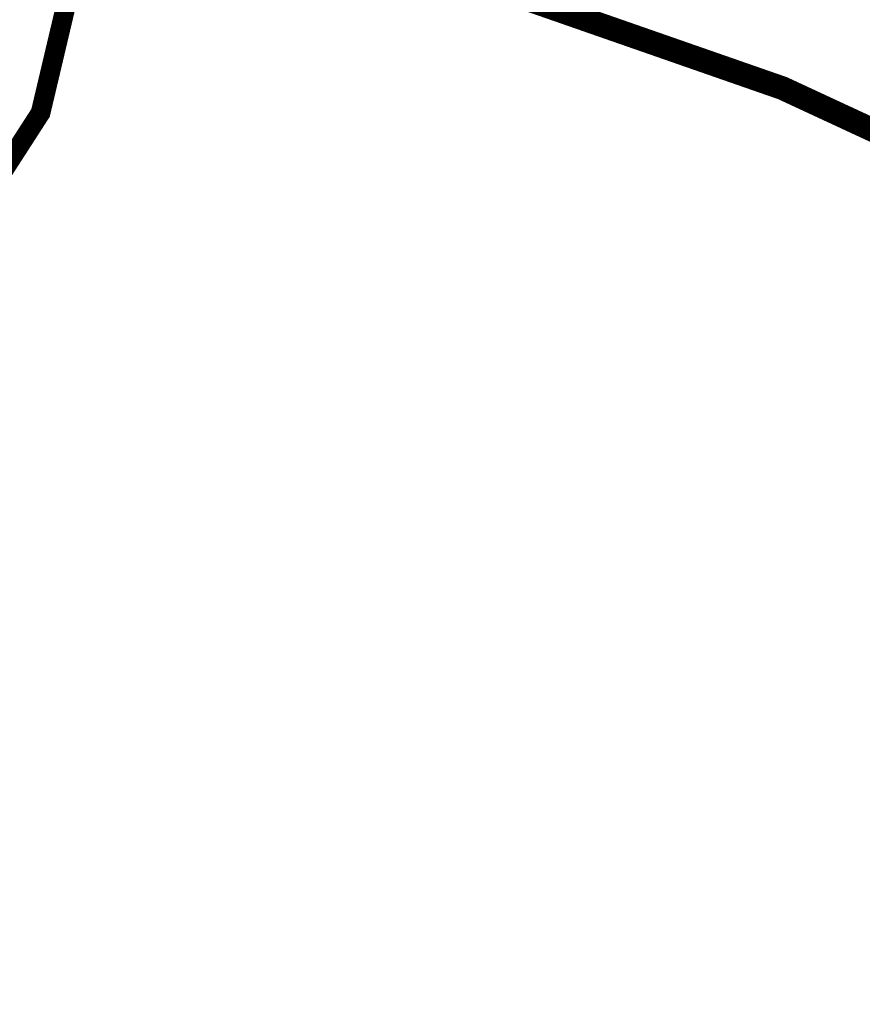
# Model space of a CAD drawing. Header units: metres. Extents: x 207669 to 209690, y 476021 to 477293.
# Tile 29 of 49: x 208554 to 208618, y 476849 to 476924. Entities that reach past the tile are written whole.
import ezdxf

# ---------------------------------------------------------------- set-up
doc = ezdxf.new("R2010")
doc.units = ezdxf.units.M
doc.linetypes.add('NLCS-HIDDEN', pattern=[4, 2, -2])
doc.layers.add('B-WE-KL-STROOK-G', color=7, linetype='NLCS-HIDDEN', lineweight=35, true_color=0x9c9c9c)
doc.layers.add('T-WE-VH-VERHARDING_ASFALT_BOUWWEG-100MM-A', color=252, linetype='CONTINUOUS', lineweight=18)

# ---------------------------------------------------------------- blocks, each defined once
blk = doc.blocks.new('A$Ca15d8d73')
at = {"layer": 'B-WE-KL-STROOK-G', "ltscale": 0.75, "flags": 128}
for points, const_width in [([(208452.5775615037, 476975.2777071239), (208452.6167728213, 476980.4553938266), (208512.145128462, 476963.4673769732), (208570.8436306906, 476933.0996570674), (208611.7016749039, 476918.8669605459), (208639.1788495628, 476906.1170005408), (208629.4202943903, 476870.4785586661), (208623.2435726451, 476860.1985652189), (208622.6845998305, 476853.5321065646), (208610.7072598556, 476825.7686063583), (208608.3980663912, 476815.7455534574), (208599.0080405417, 476793.9794530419), (208596.1755066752, 476773.9239217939), (208590.198819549, 476762.9501680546), (208588.9321139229, 476753.3106854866)], 1.8), ([(208511.3989089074, 476797.2677642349), (208513.7075362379, 476812.1673923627), (208530.8192879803, 476856.9672120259), (208534.7363177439, 476870.5273173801), (208539.0936406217, 476880.2346889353), (208543.3017769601, 476893.9695338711), (208550.2274333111, 476909.2771516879), (208555.2015560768, 476916.9878836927), (208560.3011427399, 476938.5538221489)], 1.5)]:
    blk.add_lwpolyline(points, dxfattribs=dict(at, const_width=const_width))

msp = doc.modelspace()

# ---------------------------------------------------------------- hatches: boundary and pattern name
at = {"layer": 'T-WE-VH-VERHARDING_ASFALT_BOUWWEG-100MM-A'}
h = msp.add_hatch(dxfattribs=at)
h.set_pattern_fill('AVH-ASFALT', color=256, scale=1.5, angle=270, pattern_type=2)
h.set_pattern_definition([(329.9999999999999, (207991.0131754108, 476552.5954628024), (0.7500000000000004, 1.299038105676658), []), (29.99999999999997, (207991.0131754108, 476552.5954628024), (-0.7499999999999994, 1.299038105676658), [])])
edge = h.paths.add_edge_path()
edge.add_line((208598.0668640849, 476553.2350907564), (208597.3597609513, 476558.6895641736))
edge.add_arc((208596.3347866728, 476566.6236317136), 7.999999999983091, 167.5645903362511, 277.36107089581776, ccw=False)
edge.add_line((208588.5224716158, 476568.3463427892), (208663.4988565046, 476908.3564285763))
edge.add_arc((208653.7334626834, 476910.5098174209), 9.999999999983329, 347.56459033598, 362.5645903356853)
edge.add_line((208663.7234468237, 476910.9572734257), (208662.2903712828, 476942.9523785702))
edge.add_arc((208670.2823585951, 476943.3103433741), 8.000000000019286, 147.9829078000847, 182.564590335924, ccw=False)
edge.add_line((208663.4992387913, 476947.5517211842), (208673.5813185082, 476963.6757161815))
edge.add_arc((208665.1024187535, 476968.977438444), 9.999999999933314, 327.9829078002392, 372.496370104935)
edge.add_line((208674.8655159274, 476971.1412160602), (208668.8437600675, 476998.3117474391))
edge.add_arc((208700.3297484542, 477005.2899302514), 32.25000000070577, 180.2433118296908, 192.4963701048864, ccw=False)
edge.add_line((208668.080039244, 477005.1529780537), (208667.7931844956, 477072.7019650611))
edge.add_arc((208657.7932746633, 477072.6594992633), 9.999999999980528, 0.2433118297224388, 74.71764475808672)
edge.add_line((208660.4290345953, 477082.3058856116), (208562.4492246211, 477109.0776992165))
edge.add_arc((208570.9495504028, 477140.1872951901), 32.2500000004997, 248.523477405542, 254.717644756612, ccw=False)
edge.add_line((208559.1421820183, 477110.1764879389), (208526.0787293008, 477123.1848806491))
edge.add_arc((208512.2577011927, 477088.0559512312), 37.75000000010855, 68.52347740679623, 83.79289849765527)
edge.add_line((208516.3393283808, 477125.5846445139), (208484.0606572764, 477129.0952783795))
edge.add_arc((208479.9790300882, 477091.5665850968), 37.75000000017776, 83.79289849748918, 100.4526706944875)
edge.add_line((208473.1303026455, 477128.6901279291), (208406.483101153, 477116.394735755))
edge.add_arc((208396.0941313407, 477172.6942189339), 57.24999999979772, 259.3435220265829, 280.4552038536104, ccw=False)
edge.add_line((208385.507451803, 477116.4315784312), (208345.6150227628, 477123.7496831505))
edge.add_arc((208327.0753225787, 477022.6861288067), 102.7499999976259, 79.60489942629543, 92.19224486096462)
edge.add_line((208323.1448724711, 477125.3609264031), (208303.6616430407, 477124.6150972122))
edge.add_arc((208303.0017864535, 477141.8524719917), 17.25000000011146, 263.0200956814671, 272.19224486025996, ccw=False)
edge.add_line((208300.9055455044, 477124.7303145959), (208268.7673296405, 477128.6649498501))
edge.add_arc((208267.5521174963, 477118.7390615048), 9.999999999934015, 83.02009568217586, 168.2771260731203)
edge.add_line((208257.7606997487, 477120.7708436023), (208246.8566065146, 477068.2226239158))
edge.add_arc((208259.3406641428, 477065.6321017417), 12.74999999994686, 168.2771260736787, 171.9901902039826)
edge.add_line((208246.715050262, 477067.4087204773), (208243.1391454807, 477041.9964065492))
edge.add_arc((208235.2171916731, 477043.1111477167), 8.000000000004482, 271.25365755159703, 351.9901902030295, ccw=False)
edge.add_line((208235.3922213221, 477035.113062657), (208066.2421497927, 477031.4113918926))
edge.add_line((208066.2421497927, 477031.4113918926), (208044.2191598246, 477036.8636800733))
edge.add_line((208044.2191598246, 477036.8636800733), (208042.2847942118, 477039.1593672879))
edge.add_line((208042.2847942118, 477039.1593672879), (208002.0779595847, 477042.5937447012))
edge.add_arc((208002.7588222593, 477050.5647186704), 8.000000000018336, 176.3700886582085, 265.117774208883, ccw=False)
edge.add_arc((207951.3573135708, 477053.8338357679), 43.50536122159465, 355.63556999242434, 356.3592230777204, ccw=False)
edge.add_line((207994.7365174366, 477050.5230764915), (207994.4212927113, 477046.3957993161))
edge.add_arc((207950.9279627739, 477049.7176438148), 43.61999999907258, 336.77510252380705, 355.63245947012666, ccw=False)
edge.add_arc((207998.3648879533, 477029.3617471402), 8.00000000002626, 85.11777420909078, 156.7751025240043, ccw=False)
edge.add_line((207999.0457506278, 477037.3327211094), (208046.0630700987, 477033.3166073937))
edge.add_line((208046.0630700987, 477033.3166073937), (208066.4740170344, 477028.2634168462))
edge.add_line((208066.4740170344, 477028.2634168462), (208068.8725253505, 477025.9676380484))
edge.add_line((208068.8725253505, 477025.9676380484), (208238.4872344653, 477029.6794769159))
edge.add_arc((208238.2684474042, 477039.6770832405), 10.00000000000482, 271.253657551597, 351.9901902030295)
edge.add_line((208248.1708896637, 477038.2836567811), (208252.1613935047, 477066.6423359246))
edge.add_arc((208259.3406641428, 477065.6321017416), 7.249999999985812, 168.2771260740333, 171.9901902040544, ccw=False)
edge.add_line((208252.2418862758, 477067.1051437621), (208262.4914142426, 477116.4989297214))
edge.add_arc((208270.3245484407, 477114.8735040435), 8.00000000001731, 83.02009568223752, 168.2771260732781, ccw=False)
edge.add_line((208271.2967181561, 477122.8142147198), (208300.237178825, 477119.2710760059))
edge.add_arc((208303.0017864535, 477141.8524719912), 22.74999999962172, 263.0200956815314, 272.19224486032)
edge.add_line((208303.8720320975, 477119.1191226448), (208323.355261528, 477119.8649518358))
edge.add_arc((208327.0753225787, 477022.6861288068), 97.24999999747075, 79.60489942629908, 92.19224486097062, ccw=False)
edge.add_line((208344.6226300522, 477118.3399551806), (208384.5030026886, 477111.0240621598))
edge.add_arc((208396.0941313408, 477172.6942189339), 62.74999999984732, 259.355239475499, 280.4552038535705)
edge.add_line((208407.4811681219, 477110.9860517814), (208474.128130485, 477123.2813998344))
edge.add_arc((208479.9790300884, 477091.5665850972), 32.24999999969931, 83.79289849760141, 100.45267069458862, ccw=False)
edge.add_line((208483.4659831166, 477123.6275217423), (208515.744654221, 477120.1168878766))
edge.add_arc((208512.257701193, 477088.0559512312), 32.25000000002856, 68.52347740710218, 83.79289849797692, ccw=False)
edge.add_line((208524.0650695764, 477118.0667584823), (208557.128522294, 477105.0583657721))
edge.add_arc((208570.949550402, 477140.1872951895), 37.74999999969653, 248.5234774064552, 254.7176447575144)
edge.add_line((208560.9995566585, 477103.772186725), (208656.4132110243, 477077.7015445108))
edge.add_arc((208654.3046030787, 477069.9844354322), 8.000000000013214, 0.24331182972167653, 74.71764475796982, ccw=False)
edge.add_line((208662.3045309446, 477070.0184080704), (208662.5800888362, 477005.1296218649))
edge.add_arc((208700.3297484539, 477005.2899302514), 37.7500000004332, 180.2433118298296, 192.4963701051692)
edge.add_line((208663.4740566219, 476997.1216697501), (208669.1858799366, 476971.3495730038))
edge.add_arc((208661.3754021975, 476969.6185509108), 8.000000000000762, -32.01709219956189, 12.496370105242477, ccw=False)
edge.add_line((208668.1585220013, 476965.3771731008), (208658.2582133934, 476949.5438796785))
edge.add_arc((208666.7371131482, 476944.242157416), 10.00000000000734, 147.9829078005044, 182.5645903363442)
edge.add_line((208656.7471290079, 476943.794701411), (208658.2083375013, 476911.1714948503))
edge.add_arc((208650.2163501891, 476910.8135300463), 7.999999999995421, -12.43540966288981, 2.564590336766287, ccw=False)
edge.add_line((208658.0286652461, 476909.0908189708), (208582.0786928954, 476564.6656155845))
edge.add_arc((208591.8440867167, 476562.51222674), 9.99999999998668, 167.5645903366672, 277.3976724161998)
edge.add_arc((210001.0809775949, 465708.5369687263), 10935.07777570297, 97.37159738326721, 97.39767241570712, ccw=False)

# ---------------------------------------------------------------- block references
at = {"layer": 'B-WE-KL-STROOK-G'}
msp.add_blockref('A$Ca15d8d73', (0, 0), dxfattribs=at)

doc.saveas('drawing.dxf')
